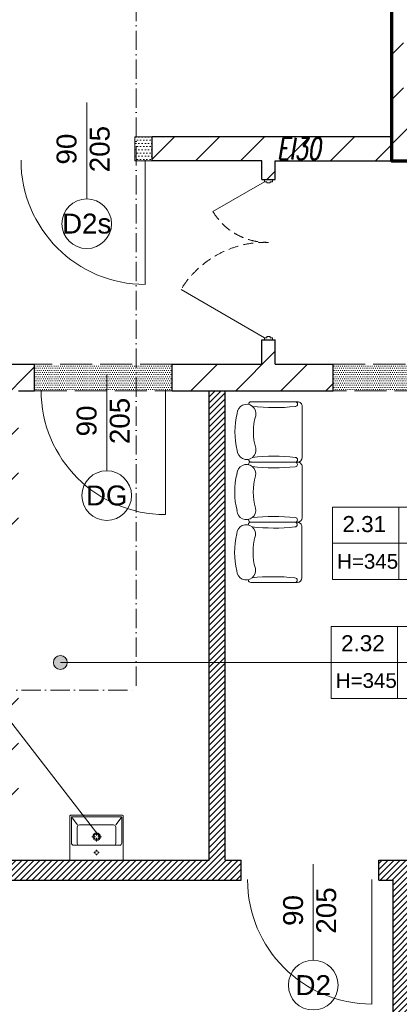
# Model space of a CAD drawing. Header units: millimetres. Extents: x 26866 to 1024070, y -428191 to 408885.
# Tile 55 of 248: x 202689 to 205530, y 287033 to 294394. Entities that reach past the tile are written whole.
import ezdxf

# ---------------------------------------------------------------- set-up
doc = ezdxf.new("R2010")
doc.units = ezdxf.units.MM
doc.header["$LTSCALE"] = 2
for name, pattern in [('ACAD_ISO02W100', [15, 12, -3]), ('ACAD_ISO10W100', [18, 12, -3, 0, -3]), ('HIDDEN', [9.525, 6.35, -3.175])]:
    doc.linetypes.add(name, pattern=pattern)
for name, color, linetype, lineweight in [('0_OPIS', 7, 'Continuous', 13), ('3DPLAN_A_DRZWI', 173, 'Continuous', 5), ('3DPLAN_A_TABELKA POMIESZCZEŃ', 7, 'Continuous', 0), ('A_STOL_OPIS', 55, 'Continuous', 5), ('A_TXT', 7, 'Continuous', 0), ('A_WYBURZENIA', 6, 'Continuous', 0), ('A_ZESTAWIENIE STOLARKI', 3, 'Continuous', 15), ('AW_CERAMIKA', 6, 'Continuous', 9), ('AW_CERAMIKA_POM', 8, 'Continuous', 0), ('AW_MEB_LAZ', 9, 'Continuous', 5), ('AW_WYM_WEW', 9, 'Continuous', 0), ('Opisy', 7, 'Continuous', 13)]:
    doc.layers.add(name, color=color, linetype=linetype, lineweight=lineweight)
for name, color, linetype in [('3DPLAN_A_KRESKOWANIE 1', 253, 'Continuous'), ('3DPLAN_A_OPIS', 8, 'Continuous'), ('3DPLAN_A_POMIESZCZENIE NUMER', 100, 'Continuous'), ('3DPLAN_K_NOŚNA', 7, 'Continuous'), ('A_POMIESZCZENIE OPIS', 100, 'Continuous')]:
    doc.layers.add(name, color=color, linetype=linetype)
doc.styles.add('ARIAL', font='arial.ttf')
doc.styles.add('J-ROMANS', font='ROMANS.SHX', dxfattribs={"width": 0.7, "oblique": 10})
doc.styles.add('TABEL1', font='txt')
pattern_1 = [(0, (6153.1716, -11332.5662), (0.79375, 1.5875), [0, -1.5875])]

# ---------------------------------------------------------------- blocks, each defined once
blk = doc.blocks.new('A$C74757459')
at = {"layer": 'AW_CERAMIKA'}
for p, q in [((0, 49.4), (0, 0.6)), ((41.7, 50), (0.6, 50)), ((42, 49.7), (42, 0.3)), ((41.7, 0), (0.6, 0))]:
    blk.add_line(p, q, dxfattribs=at)
for centre, radius, start, end in [((0.6, 49.4), 0.6, 90.00448, 180.00448), ((41.7, 49.7), 0.3, 0.00448, 90.00448), ((0.6, 0.6), 0.6, 180.00448, 270.00448), ((41.7, 0.3), 0.3, 270.00448, 0.00448)]:
    blk.add_arc(centre, radius, start, end, dxfattribs=at)
at = {"layer": 'AW_CERAMIKA_POM'}
for p, q in [((1.5, 48), (1.5, 2)), ((26, 48.5), (2, 48.5)), ((2.24, 47.92), (8.99, 42.91)), ((28, 3.5), (28, 46.5)), ((9, 9), (9, 41)), ((26.07, 43), (11.07, 43)), ((20, 29.55), (20, 26.08)), ((15.45, 25), (18.93, 25)), ((20, 23.92), (20, 20.45)), ((21.08, 25), (24.55, 25)), ((33.68, 25), (32.31, 25)), ((32.31, 25), (33.68, 25)), ((34.75, 27.45), (34.75, 26.08)), ((34.75, 22.56), (34.75, 23.93)), ((37.2, 25), (35.83, 25)), ((2, 1.5), (26, 1.5)), ((2.24, 2.08), (8.99, 7.09)), ((26.07, 7), (11.07, 7))]:
    blk.add_line(p, q, dxfattribs=at)
for centre, radius in [((20, 25), 3.5), ((20, 25), 2.5), ((34.75, 25.01), 1.75)]:
    blk.add_circle(centre, radius, dxfattribs=at)
for centre, radius, start, end in [((2, 48), 0.5, 90.00448, 180.00448), ((26, 46.5), 2, 0.00448, 90.00448), ((11, 41), 2, 88.12501, 180.00448), ((26, 41), 2, 0.00448, 88.12501), ((2, 2), 0.5, 180.00448, 270.00448), ((11, 9), 2, 180.00448, 271.88395), ((26, 3.5), 2, 270.00448, 0.00448), ((26, 9), 2, 271.88395, 0.00448)]:
    blk.add_arc(centre, radius, start, end, dxfattribs=at)
blk = doc.blocks.new('tabelka dla tp')
at = {"layer": '3DPLAN_A_TABELKA POMIESZCZEŃ'}
for p, q in [((49.7, 54), (49.7, 0)), ((0, 27), (243.13, 27))]:
    blk.add_line(p, q, dxfattribs=at)
blk.add_lwpolyline([(0, 54), (243.13, 54), (243.13, 0), (0, 0)], close=True, dxfattribs=at)
at = {"layer": '3DPLAN_A_POMIESZCZENIE NUMER', "color": 7, "style": 'ARIAL'}
blk.add_attdef('NUMER', (2.23, 35.39), '', height=12, dxfattribs=at)
at = {"layer": 'A_POMIESZCZENIE OPIS', "insert": (112.2, 19.75), "char_height": 12, "width": 36.4122, "attachment_point": 1, "style": 'ARIAL'}
blk.add_mtext('{\\C7;m²}', dxfattribs=at)
at = {"layer": 'A_POMIESZCZENIE OPIS', "color": 7, "style": 'ARIAL'}
for tag, p in [('NAZWA', (51.73, 35.39)), ('POWIERZCHNIA', (51.06, 7.24))]:
    blk.add_attdef(tag, p, '', height=12, dxfattribs=at)
blk = doc.blocks.new('sillon 1')
for p, q in [((-0.331, -0.689), (-0.33, -0.178)), ((-0.305, -0.152), (-0.305, -0.152)), ((0.305, -0.152), (0.305, -0.152)), ((0.33, -0.178), (0.33, -0.689)), ((0.279, -0.739), (-0.28, -0.74))]:
    blk.add_line(p, q)
for centre, radius, start, end in [((0, -0.825), 0.825, 75.7655, 104.2656), ((-0.2, -0.128), 0.103, 91.5852, 282.6959), ((0.2, -0.128), 0.103, 257.3352, 88.4459), ((-0.305, -0.178), 0.0254, 90.0156, 180.0156), ((-2.455, -0.425), 2.188, 353.7526, 6.1565), ((0, -0.838), 0.635, 73.7554, 106.2758), ((2.454, -0.429), 2.188, 173.7526, 186.1565), ((0.305, -0.178), 0.0254, 0.0156, 90.0156), ((-0.305, -0.663), 0.0254, 180.0156, 0.0156), ((-0.28, -0.689), 0.0508, 180.0156, 270.0156), ((0.304, -0.663), 0.0254, 180.0156, 0.0156), ((0.279, -0.689), 0.0508, 270.0156, 0.0156)]:
    blk.add_arc(centre, radius, start, end)
blk = doc.blocks.new('D 2X ASYMETRYCZNE BEZ FILARKA')
at = {"layer": '3DPLAN_A_DRZWI', "lineweight": 20}
for p, q in [((1.43, 2.5), (31.48, 54.55)), ((98.57, 2.5), (80.01, 34.65))]:
    blk.add_line(p, q, dxfattribs=at)
at = {"layer": '3DPLAN_A_DRZWI'}
for points in [[(0, 2.5), (1.43, 2.5), (1.43, 1.07), (2.15, 1.07), (2.15, -1.07), (1.43, -1.07), (1.43, -2.5), (0, -2.5), (0, 2.5)], [(100, 2.5), (98.57, 2.5), (98.57, 1.07), (97.85, 1.07), (97.85, -1.07), (98.57, -1.07), (98.57, -2.5), (100, -2.5), (100, 2.5)]]:
    blk.add_lwpolyline(points, dxfattribs=at)
at = {"layer": '3DPLAN_A_DRZWI', "linetype": 'HIDDEN', "lineweight": 15, "ltscale": 0.5}
for centre, radius, start, end in [((-0.79, 2.03), 61.64, 358.10848, 58.42822), ((100.32, 0.76), 39.51, 120.93252, 181.10913)]:
    blk.add_arc(centre, radius, start, end, dxfattribs=at)
blk = doc.blocks.new('II pietrooo')
at = {"layer": '3DPLAN_A_KRESKOWANIE 1'}
h = blk.add_hatch(dxfattribs=at)
h.set_pattern_fill('ANSI31', color=256, scale=7.5, style=0)
h.set_pattern_definition([(45, (25713.503, -37486.946), (-16.83798, 16.83798), [])])
h.paths.add_polyline_path([(28996.12, -35640.04), (29220.12, -35640.04), (29220.12, -35744.04), (29268.12, -35744.04), (29268.12, -35638.04), (29280.12, -35638.04), (29280.12, -35618.04), (28996.12, -35618.04)])
h.paths.add_polyline_path([(28878.12, -35618.04), (28627.12, -35618.04), (28627.12, -35638.72), (28681.52, -35638.72), (28681.52, -35640.04), (28878.12, -35640.04)])
h.paths.add_polyline_path([(28627.12, -35774.7), (28669.12, -35774.7), (28669.12, -35692.72), (28627.12, -35692.72)])
h.paths.add_polyline_path([(28558.7, -36657.04), (28739.12, -36657.04), (28739.12, -36571.04), (28671.12, -36571.04), (28671.12, -36518.04), (28657.12, -36518.04), (28657.12, -36236.04), (28700.12, -36236.04), (28700.12, -36016.04), (28669.12, -36016.04), (28669.12, -35828.7), (28627.12, -35828.7), (28627.12, -35865.04), (28626.12, -35886.04), (28626.12, -36572.04), (28558.7, -36572.04)])
h.paths.add_polyline_path([(29268.12, -35964.04), (29268.12, -35847.04), (29220.12, -35847.04), (29220.12, -35964.04)])
h.paths.add_polyline_path([(29503.49, -35638.04), (29503.49, -35618.04), (29460.12, -35618.04), (29460.12, -35600.04), (29450.12, -35600.04), (29450.12, -35618.04), (29383.12, -35618.04), (29383.12, -35638.04)])
h.paths.add_polyline_path([(28853.12, -36657.04), (29038.12, -36657.04), (29038.12, -36571.04), (28853.12, -36571.04)])
h.paths.add_polyline_path([(29151.12, -36657.04), (29338.12, -36657.04), (29338.12, -36571.04), (29270.12, -36571.04), (29270.12, -36518.04), (29220.12, -36518.04), (29220.12, -36571.04), (29151.12, -36571.04)])
h.paths.add_polyline_path([(29634.12, -36571.04), (29451.12, -36571.04), (29451.12, -36657.04), (29634.12, -36657.04)])
h.paths.add_polyline_path([(29935.12, -36571.04), (29869.12, -36571.04), (29869.12, -36518.04), (29822.12, -36518.04), (29822.12, -36571.04), (29747.12, -36571.04), (29747.12, -36657.04), (29935.12, -36657.04)])
h.paths.add_polyline_path([(30049.12, -36657.04), (30229.12, -36657.04), (30229.12, -36572.04), (30152.12, -36572.04), (30152.12, -35868.04), (30205.12, -35868.04), (30205.12, -35846.04), (30137.12, -35846.04), (30137.12, -36571.04), (30049.12, -36571.04)])
h.paths.add_polyline_path([(30416.12, -35967.04), (30444.12, -35967.04), (30444.12, -36519.04), (30416.12, -36519.04), (30416.12, -36572.04), (30344.12, -36572.04), (30344.12, -36657.04), (30525.12, -36657.04), (30525.12, -36569.04), (30491.12, -36569.04), (30491.12, -35961.04), (30561.12, -35961.04), (30561.12, -35942.04), (30464.12, -35942.04), (30464.12, -35846.04), (30308.12, -35846.04), (30308.12, -35868.04), (30416.12, -35868.04)])
h.paths.add_polyline_path([(30640.12, -36657.04), (30826.12, -36657.04), (30826.12, -36569.04), (30640.12, -36569.04)])
h.paths.add_polyline_path([(31069.12, -36128.04), (31069.12, -36517.04), (31041.12, -36517.04), (31041.12, -36569.04), (30941.12, -36569.04), (30941.12, -36657.04), (31677.49, -36657.04), (31677.49, -36350.04), (31638.12, -36350.04), (31638.12, -36497.04), (31585.12, -36497.04), (31585.12, -36562.04), (31092.12, -36562.04), (31092.12, -36128.04)])
h.paths.add_polyline_path([(31069.12, -35961.04), (30716.12, -35961.04), (30716.12, -35813.04), (30718.62, -35813.04), (30728.12, -35813.04), (30728.12, -35942.04), (31012.12, -35942.04), (31012.12, -35891.04), (31024.12, -35891.04), (31024.12, -35870.04), (31046.12, -35870.04), (31046.12, -35891.04), (31058.12, -35891.04), (31058.12, -35942.04), (31562.12, -35942.04), (31562.12, -35677.04), (31610.12, -35677.04), (31610.12, -35281.04), (31677.49, -35281.04), (31677.49, -36124.04), (31638.12, -36124.04), (31638.12, -35961.04), (31092.12, -35961.04), (31092.12, -36025.04), (31069.12, -36025.04)])
h.paths.add_polyline_path([(30708.33, -35857.49), (30708.33, -35812.36), (30740.73, -35812.36), (30740.73, -35857.49)], flags=9)
h.paths.add_polyline_path([(31062.12, -35694.04), (31062.12, -35618.04), (31015.12, -35618.04), (31015.12, -35694.04)])
h.paths.add_polyline_path([(31677.49, -35151.04), (31677.49, -34962.04), (30941.12, -34962.04), (30941.12, -35016.04), (31013.12, -35016.04), (31013.12, -35069.04), (31062.12, -35069.04), (31062.12, -35011.04), (31562.12, -35011.04), (31562.12, -35142.04), (31610.12, -35142.04), (31610.12, -35151.04)])
h.paths.add_polyline_path([(30826.12, -34962.04), (30640.12, -34962.04), (30640.12, -35016.04), (30826.12, -35016.04)])
h.paths.add_polyline_path([(30346.12, -35009.04), (30420.12, -35009.04), (30420.12, -35062.04), (30450.12, -35062.04), (30450.12, -35149.04), (30460.12, -35149.04), (30460.12, -35016.04), (30525.12, -35016.04), (30525.12, -34962.04), (30346.12, -34962.04)])
h.paths.add_polyline_path([(30231.12, -34962.04), (30056.12, -34962.04), (30056.12, -35009.04), (30231.12, -35009.04)])
h.paths.add_polyline_path([(29856.12, -35328.04), (29856.12, -35059.04), (29872.12, -35059.04), (29872.12, -35009.04), (29941.12, -35009.04), (29941.12, -34962.04), (29753.12, -34962.04), (29753.12, -35009.04), (29818.12, -35009.04), (29818.12, -35059.04), (29834.12, -35059.04), (29834.12, -35328.04)])
h.paths.add_polyline_path([(29460.12, -35480.04), (29460.12, -35466.04), (30247.12, -35466.04), (30247.12, -35441.04), (29856.12, -35441.04), (29856.12, -35428.04), (29834.12, -35428.04), (29834.12, -35441.04), (29556.12, -35441.04), (29556.12, -35009.04), (29638.12, -35009.04), (29638.12, -34962.04), (29461.12, -34962.04), (29461.12, -35016.04), (29547.12, -35016.04), (29547.12, -35448.04), (29368.12, -35448.04), (29368.12, -35466.04), (29450.12, -35466.04), (29450.12, -35480.04), (29452.12, -35480.04)])
h.paths.add_polyline_path([(29336.12, -34962.04), (29156.46, -34962.04), (29156.46, -35014.04), (29226.46, -35014.04), (29226.46, -35404.04), (29175.46, -35404.04), (29175.46, -35444.04), (28929.46, -35444.04), (28929.46, -35466.04), (29265.12, -35466.04), (29265.12, -35448.04), (29253.12, -35448.04), (29253.12, -35070.04), (29282.12, -35070.04), (29282.12, -35016.04), (29336.12, -35016.04)])
h.paths.add_polyline_path([(28860.46, -35014.04), (29041.46, -35014.04), (29041.46, -34962.04), (28860.46, -34962.04)])
h.paths.add_polyline_path([(28697.46, -35187.04), (28697.46, -35084.04), (28674.46, -35084.04), (28674.46, -35014.04), (28745.46, -35014.04), (28745.46, -34962.04), (28602.12, -34962.04), (28602.12, -35015.04), (28627.12, -35015.04), (28627.12, -35067.04), (28642.12, -35067.04), (28642.12, -35072.04), (28642.12, -35146.32), (28685.71, -35146.32), (28685.71, -35187.04)])
h.paths.add_polyline_path([(28642.12, -35353.04), (28635.12, -35353.04), (28635.12, -35438.04), (28643.12, -35438.04), (28643.12, -35466.04), (28829.46, -35466.04), (28829.46, -35444.04), (28674.46, -35444.04), (28674.46, -35200.32), (28642.12, -35200.32)])
h.paths.add_polyline_path([(28492.12, -35015.04), (28492.12, -34962.04), (28212, -34962.04), (28212, -34959.04), (28205.12, -34959.04), (28205.12, -35015.04)])
h.paths.add_polyline_path([(28062.12, -35183.04), (28062.12, -35072.04), (28072.12, -35072.04), (28072.12, -35015.04), (28081.12, -35015.04), (28081.12, -34918.04), (28086.12, -34918.04), (28086.12, -34914.04), (28068.99, -34914.04), (28068.99, -34944.04), (28073.99, -34944.04), (28073.99, -34959.04), (28062.49, -34959.04), (28062.49, -34962.04), (28026.62, -34962.04), (28026.62, -35180.04), (28027.12, -35180.04), (28027.12, -35183.04)])
h.paths.add_polyline_path([(27906.12, -35022.04), (27982.12, -35022.04), (27982.12, -35089.04), (27944.12, -35089.04), (27944.12, -35180.04), (28026.62, -35180.04), (28026.62, -34962.04), (27906.12, -34962.04)])
h.paths.add_polyline_path([(27791.12, -34962.04), (27617.12, -34962.04), (27617.12, -35022.04), (27791.12, -35022.04)])
h.paths.add_polyline_path([(27460.12, -35083.04), (27426.12, -35083.04), (27426.12, -35022.04), (27502.12, -35022.04), (27502.12, -34962.04), (26781.49, -34962.04), (26781.49, -35100.04), (26827.12, -35100.04), (26827.12, -35020.04), (27377.12, -35020.04), (27377.12, -35072.04), (27405.12, -35072.04), (27405.12, -35233.04), (27460.12, -35233.04)])
h.paths.add_polyline_path([(27405.12, -35492.04), (27426.12, -35492.04), (27426.12, -35323.04), (27405.12, -35323.04), (27405.12, -35332.04), (26827.12, -35332.04), (26827.12, -35275.04), (26781.49, -35275.04), (26781.49, -35409.04), (26826.12, -35409.04), (26826.12, -35352.04), (27405.12, -35352.04)])
h.paths.add_polyline_path([(26827.12, -36005.04), (26827.12, -35955.04), (27379.12, -35955.04), (27379.12, -35969.04), (27405.12, -35969.04), (27405.12, -35998.04), (27426.12, -35998.04), (27426.12, -35901.04), (27346.12, -35901.04), (27346.12, -35931.04), (26850.12, -35931.04), (26850.12, -35891.04), (26781.49, -35891.04), (26781.49, -36005.04)])
h.paths.add_polyline_path([(26993.72, -36573.04), (26827.12, -36573.04), (26827.12, -36503.04), (26881.12, -36503.04), (26881.12, -36349.04), (26827.12, -36349.04), (26827.12, -36275.04), (26781.49, -36275.04), (26781.49, -36657.04), (26993.72, -36657.04)])
h.paths.add_polyline_path([(27462.55, -36581.04), (27431.12, -36581.04), (27431.12, -36173.04), (27468.12, -36173.04), (27468.12, -36134.04), (27477.12, -36134.04), (27477.12, -36113.04), (27426.12, -36113.04), (27426.12, -36088.04), (27405.12, -36088.04), (27405.12, -36522.04), (27378.12, -36522.04), (27378.12, -36573.04), (27181.88, -36573.04), (27181.88, -36657.04), (27462.55, -36657.04)])
h.paths.add_polyline_path([(27415.62, -36075.12), (27432.05, -36075.12), (27432.05, -36095.12), (27415.62, -36095.12)], flags=9)
h.paths.add_polyline_path([(27804.12, -36578.85), (27739.12, -36578.85), (27739.12, -36043.85), (27716.12, -36043.85), (27716.12, -36113.04), (27580.12, -36113.04), (27580.12, -36134.04), (27717.12, -36134.04), (27717.12, -36581.04), (27577.55, -36581.04), (27577.55, -36657.04), (27804.12, -36657.04)])
h.paths.add_polyline_path([(28147.7, -36572.04), (28077.7, -36572.04), (28077.7, -36523.04), (28062.7, -36523.04), (28062.7, -36237.04), (28106.7, -36237.04), (28106.7, -36134.04), (28062.7, -36134.04), (28062.7, -36010.04), (28106.7, -36010.04), (28106.7, -35886.04), (28394.12, -35886.04), (28394.12, -35864.04), (28063.12, -35864.04), (28063.12, -35670.04), (28073.12, -35670.04), (28073.12, -35621.04), (28062.12, -35621.04), (28062.12, -35543.04), (28082.12, -35543.04), (28082.12, -35495.04), (28062.12, -35495.04), (28062.12, -35394.04), (28282.12, -35394.04), (28282.12, -35408.04), (28286.46, -35408.04), (28298.12, -35408.04), (28298.12, -35378.04), (28379.12, -35378.04), (28379.12, -35438.04), (28517.12, -35438.04), (28517.12, -35353.04), (28062.12, -35353.04), (28062.12, -35333.04), (28027.12, -35333.04), (28027.12, -35347.04), (28026.62, -35347.04), (28026.62, -36657.04), (28147.7, -36657.04)])
h.paths.add_polyline_path([(27990.12, -35853.04), (27968.12, -35853.04), (27968.12, -35869.04), (27697.3, -35869.04), (27697.3, -35888.04), (27716.12, -35888.04), (27716.12, -35906.28), (27737.7, -35906.28), (27737.7, -35953.85), (27739.12, -35953.85), (27739.12, -35885.85), (27985.12, -35885.85), (27985.12, -35971.85), (28001.12, -35971.85), (28001.12, -36038.85), (27936.12, -36038.85), (27936.12, -36242.85), (27999.12, -36242.85), (27999.12, -36501.85), (27972.12, -36501.85), (27972.12, -36578.85), (27919.12, -36578.85), (27919.12, -36657.04), (28026.62, -36657.04), (28026.62, -35347.04), (27730.12, -35347.04), (27730.12, -35371.04), (27990.12, -35371.04), (27990.12, -35559.04), (27950.12, -35559.04), (27950.12, -35615.04), (27920.12, -35615.04), (27920.12, -35714.04), (27990.12, -35714.04)])
h.paths.add_polyline_path([(27618.12, -35845.04), (27595.12, -35845.04), (27595.12, -35888.04), (27697.3, -35888.04), (27697.3, -35869.04), (27618.12, -35869.04)])
h.paths.add_polyline_path([(27618.12, -35668.04), (27611.12, -35668.04), (27611.12, -35639.52), (27595.12, -35639.52), (27595.12, -35742.04), (27618.12, -35742.04)])
h.paths.add_polyline_path([(27627.12, -35371.04), (27627.12, -35347.04), (27595.12, -35347.04), (27595.12, -35585.52), (27611.12, -35585.52), (27611.12, -35371.04)])
h.paths.add_polyline_path([(27611.12, -35585.52), (27595.12, -35585.52), (27595.12, -35612.52), (27611.12, -35612.52)])
h.paths.add_polyline_path([(27595.12, -35612.52), (27595.12, -35639.52), (27611.12, -35639.52), (27611.12, -35612.52)])
h.paths.add_polyline_path([(28681.52, -35638.72), (28627.12, -35638.72), (28627.12, -35665.72), (28669.12, -35665.72), (28669.12, -35640.04), (28681.52, -35640.04)])
h.paths.add_polyline_path([(28627.12, -35665.72), (28627.12, -35692.72), (28669.12, -35692.72), (28669.12, -35665.72)])
h.paths.add_polyline_path([(28669.12, -35774.7), (28627.12, -35774.7), (28627.12, -35801.7), (28669.12, -35801.7)])
h.paths.add_polyline_path([(28500.55, -35778.11), (28635.7, -35778.11), (28635.7, -35799.65), (28500.55, -35799.65)], flags=9)
h.paths.add_polyline_path([(28627.12, -35801.7), (28627.12, -35828.7), (28669.12, -35828.7), (28669.12, -35801.7)])
h.paths.add_polyline_path([(30458.65, -36145.03), (30476.6, -36145.03), (30476.6, -36165.03), (30458.65, -36165.03)], flags=24)
h.paths.add_polyline_path([(31264.91, -35935.28), (31310.04, -35935.28), (31310.04, -35967.68), (31264.91, -35967.68)], flags=24)
h.paths.add_polyline_path([(30821.98, -35935.28), (30867.1, -35935.28), (30867.1, -35967.68), (30821.98, -35967.68)], flags=24)
h.paths.add_polyline_path([(29703.79, -35437.78), (29748.92, -35437.78), (29748.92, -35470.18), (29703.79, -35470.18)], flags=24)
h.paths.add_polyline_path([(30025.57, -35437.78), (30070.7, -35437.78), (30070.7, -35470.18), (30025.57, -35470.18)], flags=24)
h.paths.add_polyline_path([(29534.64, -35263.91), (29534.64, -35218.79), (29567.04, -35218.79), (29567.04, -35263.91)], flags=24)
h.paths.add_polyline_path([(27335.79, -35645.68), (27389.56, -35645.68), (27389.56, -35678.08), (27335.79, -35678.08)], flags=24)
at = {"layer": '3DPLAN_A_OPIS', "lineweight": 0, "transparency": 33554687}
h = blk.add_hatch(dxfattribs=at)
h.set_pattern_fill('ANSI31', color=1)
h.paths.add_polyline_path([(29410.62, -35989.04), (29235.12, -35989.04), (29235.12, -35964.04), (29220.12, -35964.04), (29220.12, -36518.04), (29235.12, -36518.04), (29235.12, -36004.04), (29434.62, -36004.04), (29434.62, -35989.04), (29422.62, -35989.04), (29422.62, -35841.16), (29410.62, -35841.16), (29410.62, -35989.04)], is_closed=False)
h.paths.add_polyline_path([(29422.62, -35703.23, -0.045209), (29410.62, -35719.55), (29410.62, -35841.16), (29422.62, -35841.16), (29422.62, -35703.23)], is_closed=False)
h.paths.add_polyline_path([(29422.62, -35638.04), (29410.62, -35638.04), (29410.62, -35719.55, 0.045209), (29422.62, -35703.23), (29422.62, -35638.04)], is_closed=False)
h.paths.add_polyline_path([(29563.37, -36004.04), (29574.12, -36004.04), (29574.12, -35989.04), (29537.62, -35989.04), (29537.62, -36004.04), (29548.37, -36004.04), (29548.37, -36571.04), (29563.37, -36571.04), (29563.37, -36004.04)], is_closed=False)
h.paths.add_polyline_path([(29677.12, -35989.04), (29677.12, -36004.04), (29760.12, -36004.04), (29760.12, -35989.04), (29677.12, -35989.04)], is_closed=False)
h.paths.add_polyline_path([(29839.62, -36518.04), (29854.62, -36518.04), (29854.62, -36046.2), (29839.62, -36046.41), (29839.62, -36518.04)], is_closed=False)
at = {"layer": '3DPLAN_A_TABELKA POMIESZCZEŃ', "ltscale": 0.5}
h = blk.add_hatch(color=256, dxfattribs=at)
h.dxf.hatch_style = 1
h.paths.add_polyline_path([(29297.79, -35846.11), (29297.79, -35836.21, 0.73336)])
h.paths.add_polyline_path([(29297.79, -35836.21), (29297.79, -35846.11, 0.076465), (29299.35, -35846.35, 1.165591)])
at = {"layer": 'A_WYBURZENIA', "transparency": 33554687}
h = blk.add_hatch(dxfattribs=at)
h.set_pattern_fill('DOTS', color=256, scale=1.5)
h.set_pattern_definition([(0, (1578.458, -6393.2854), (1.190625, 2.38125), [0, -2.38125])])
h.paths.add_polyline_path([(29368.12, -35466.04), (29368.12, -35448.04), (29355.12, -35448.04), (29355.12, -35466.04), (29368.12, -35466.04)], is_closed=False)
h = blk.add_hatch(dxfattribs=at)
h.set_pattern_fill('DOTS', color=256)
h.set_pattern_definition(pattern_1)
h.paths.add_polyline_path([(29280.12, -35618.04), (29280.12, -35638.04), (29383.12, -35638.04), (29383.12, -35618.04), (29280.12, -35618.04)], is_closed=False)
h = blk.add_hatch(dxfattribs=at)
h.set_pattern_fill('DOTS', color=256)
h.set_pattern_definition(pattern_1)
h.paths.add_polyline_path([(29603.49, -35618.04), (29503.49, -35618.04), (29503.49, -35638.04), (29603.49, -35638.04)])
at = {"layer": '3DPLAN_A_DRZWI'}
for p, q in [((29362.92, -35465.54), (29362.92, -35558.54)), ((29377.92, -35637.54), (29377.92, -35730.54)), ((29532.42, -36003.54), (29532.42, -36096.54))]:
    blk.add_line(p, q, dxfattribs=at)
for centre in [(29362.92, -35465.54), (29377.92, -35637.54), (29532.42, -36003.54)]:
    blk.add_arc(centre, 93, 180, 270, dxfattribs=at)
at = {"layer": '3DPLAN_A_OPIS', "color": 1, "lineweight": 30}
for p, q in [((29410.62, -35989.04), (29410.62, -35638.04)), ((29422.62, -35989.04), (29422.62, -35638.04)), ((29235.12, -35989.04), (29410.62, -35989.04)), ((29422.62, -35989.04), (29434.62, -35989.04)), ((29434.62, -36004.04), (29434.62, -35989.04)), ((29537.62, -35989.04), (29574.12, -35989.04)), ((29537.62, -36004.04), (29537.62, -35989.04)), ((29235.12, -36004.04), (29434.62, -36004.04)), ((29537.62, -36004.04), (29548.37, -36004.04)), ((29548.37, -36571.04), (29548.37, -36004.04))]:
    blk.add_line(p, q, dxfattribs=at)
at = {"layer": '3DPLAN_A_TABELKA POMIESZCZEŃ', "ltscale": 0.5}
blk.add_line((29501.92, -35841.16), (29299.35, -35841.16), dxfattribs=at)
blk.add_circle((29299.35, -35841.16), 5.19, dxfattribs=at)
at = {"layer": '3DPLAN_K_NOŚNA'}
for p, q in [((29547.12, -35448.04), (29547.12, -35016.04)), ((29547.12, -35448.04), (29368.12, -35448.04)), ((29368.12, -35466.04), (29368.12, -35448.04)), ((29450.12, -35466.04), (29368.12, -35466.04)), ((29450.12, -35480.04), (29450.12, -35466.04)), ((29460.12, -35466.04), (30247.12, -35466.04)), ((29460.12, -35480.04), (29460.12, -35466.04)), ((29450.12, -35480.04), (29460.12, -35480.04)), ((29450.12, -35618.04), (29450.12, -35600.04)), ((29450.12, -35600.04), (29460.12, -35600.04)), ((29460.12, -35618.04), (29460.12, -35600.04)), ((28996.12, -35618.04), (29280.12, -35618.04)), ((29280.12, -35638.04), (29280.12, -35618.04)), ((29383.12, -35638.04), (29383.12, -35618.04)), ((29383.12, -35618.04), (29450.12, -35618.04)), ((29460.12, -35618.04), (29503.49, -35618.04)), ((29503.49, -35638.04), (29503.49, -35618.04)), ((29268.12, -35638.04), (29280.12, -35638.04)), ((29383.12, -35638.04), (29503.49, -35638.04))]:
    blk.add_line(p, q, dxfattribs=at)
at = {"layer": 'A_STOL_OPIS'}
for p, q in [((29319.06, -35422.59), (29319.06, -35494.54)), ((29334.06, -35625.86), (29334.06, -35697.81)), ((29488.56, -35991.86), (29488.56, -36063.81))]:
    blk.add_line(p, q, dxfattribs=at)
at = {"layer": 'A_TXT', "linetype": 'ACAD_ISO10W100', "ltscale": 0.6}
for p in [(29355.98, -34785.32), (28189.82, -35861.93)]:
    blk.add_line(p, (29355.98, -35861.93), dxfattribs=at)
at = {"layer": 'A_TXT', "color": 1, "lineweight": 70}
blk.add_lwpolyline([(29547.12, -35016.04), (29547.12, -35466.04), (30446.12, -35466.04), (30449.52, -35736.04), (30464.12, -35736.04), (30464.12, -35685.04), (30716.12, -35685.04), (30716.12, -35961.04), (31638.12, -35961.04)], dxfattribs=at)
at = {"layer": 'A_WYBURZENIA', "transparency": 33554687}
blk.add_lwpolyline([(29355.12, -35466.04), (29368.12, -35466.04), (29368.12, -35448.04), (29355.12, -35448.04)], close=True, dxfattribs=at)
at = {"layer": 'A_WYBURZENIA', "linetype": 'ACAD_ISO02W100', "transparency": 33554687}
for points in [[(29280.12, -35638.04), (29383.12, -35638.04), (29383.12, -35618.04), (29280.12, -35618.04)], [(29603.49, -35638.07), (29503.49, -35638.07), (29503.49, -35618.04), (29603.49, -35618.04)]]:
    blk.add_lwpolyline(points, close=True, dxfattribs=at)
at = {"layer": 'A_ZESTAWIENIE STOLARKI', "ltscale": 0.25}
for centre in [(29319.06, -35513.11), (29334.06, -35716.38), (29488.56, -36082.38)]:
    blk.add_circle(centre, 18.58, dxfattribs=at)
at = {"layer": 'Opisy', "ltscale": 0.5}
blk.add_line((29187.59, -35789.15), (29328.41, -35971.11), dxfattribs=at)
at = {"layer": '3DPLAN_A_DRZWI', "xscale": 1.2, "yscale": 1.2, "zscale": 1.2, "rotation": 90}
blk.add_blockref('D 2X ASYMETRYCZNE BEZ FILARKA', (29455.12, -35600.04), dxfattribs=at)
at = {"layer": '3DPLAN_A_TABELKA POMIESZCZEŃ', "ltscale": 0.5}
ref = blk.add_blockref('tabelka dla tp', (29502.94, -35779.04), dxfattribs=at)
ref.add_attrib('NUMER', '2.31', (29510.46, -35743.66), dxfattribs={"layer": '3DPLAN_A_POMIESZCZENIE NUMER', "color": 0, "height": 12, "style": 'ARIAL'})
ref.add_attrib('NAZWA', 'Poczekalnia', (29567.89, -35743.66), dxfattribs={"layer": 'A_POMIESZCZENIE OPIS', "color": 0, "height": 12, "style": 'ARIAL'})
ref.add_attrib('POWIERZCHNIA', '13,91', (29567.89, -35771.41), dxfattribs={"layer": 'A_POMIESZCZENIE OPIS', "color": 0, "height": 12, "style": 'ARIAL'})
ref = blk.add_blockref('tabelka dla tp', (29501.92, -35868.16), dxfattribs=at)
ref.add_attrib('NUMER', '2.32', (29509.45, -35832.77), dxfattribs={"layer": '3DPLAN_A_POMIESZCZENIE NUMER', "color": 0, "height": 12, "style": 'ARIAL'})
ref.add_attrib('NAZWA', 'Pom. porządkowe', (29566.88, -35832.77), dxfattribs={"layer": 'A_POMIESZCZENIE OPIS', "color": 0, "height": 12, "style": 'ARIAL'})
ref.add_attrib('POWIERZCHNIA', '5,10', (29566.88, -35860.52), dxfattribs={"layer": 'A_POMIESZCZENIE OPIS', "color": 0, "height": 12, "style": 'ARIAL'})
at = {"layer": 'AW_MEB_LAZ', "ltscale": 0.5, "xscale": -0.8, "yscale": 0.8, "zscale": 0.8, "rotation": 89.99999999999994}
blk.add_blockref('A$C74757459', (29346.44, -35955.44), dxfattribs=at)
at = {"layer": 'AW_WYM_WEW', "color": 7, "ltscale": 0.5, "xscale": 68.17499999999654, "yscale": 68.17499999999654, "zscale": 68.17499999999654, "rotation": 90.00000000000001}
for p in [(29429.94, -35668.75), (29429.81, -35713.77), (29429.68, -35758.8)]:
    blk.add_blockref('sillon 1', p, dxfattribs=at)
at = {"layer": '3DPLAN_A_OPIS', "color": 1, "lineweight": 30, "style": 'ARIAL'}
for tag, p in [('WYŁĄCZONE', (29640.58, -35218.77)), ('WYŁĄCZONE', (30122.42, -35218.77)), ('WYŁĄCZONE', (28887.31, -35245.56)), ('Z_OPRACOWANIA', (29630.24, -35241.21)), ('Z_OPRACOWANIA', (30112.08, -35241.21)), ('Z_OPRACOWANIA', (28876.97, -35267.28)), ('WYŁĄCZONE', (30987.8, -35381.78)), ('Z_OPRACOWANIA', (30977.46, -35404.21))]:
    blk.add_attdef(tag, p, '', height=12, dxfattribs=at)
at = {"layer": '3DPLAN_A_TABELKA POMIESZCZEŃ', "color": 7, "ltscale": 0.5, "char_height": 11, "width": 59.2068, "attachment_point": 1, "style": 'ARIAL'}
for insert in [(29506.42, -35760.04), (29505.4, -35849.15)]:
    blk.add_mtext('H=345', dxfattribs=dict(at, insert=insert))
at = {"layer": 'A_STOL_OPIS', "ltscale": 0.2, "char_height": 14.872, "attachment_point": 1, "rotation": 90, "style": 'TABEL1'}
for insert in [(29296.54, -35486.48), (29311.54, -35689.75), (29466.04, -36055.75)]:
    blk.add_mtext_dynamic_manual_height_columns('\\pxqc;{\\fArial|b0|i0|c238|p34;90\\P205}', width=58.3206, gutter_width=80, heights=[0], dxfattribs=dict(at, insert=insert))
at = {"layer": 'A_TXT', "color": 1, "lineweight": 30, "insert": (29477.91, -35457.01), "char_height": 16.2, "width": 31.0131, "attachment_point": 5, "style": 'J-ROMANS'}
blk.add_mtext('EI30', dxfattribs=at)
at = {"layer": 'A_ZESTAWIENIE STOLARKI', "ltscale": 0.2, "char_height": 14.872, "attachment_point": 5, "style": 'TABEL1'}
for s, insert in [('{\\fArial|b0|i0|c238|p34;D2s}', (29319.06, -35513.11)), ('{\\fArial|b0|i0|c238|p34;DG}', (29334.06, -35716.38)), ('{\\fArial|b0|i0|c238|p34;D2}', (29488.56, -36082.38))]:
    blk.add_mtext_dynamic_manual_height_columns(s, width=58.3206, gutter_width=80, heights=[0], dxfattribs=dict(at, insert=insert))

msp = doc.modelspace()

# ---------------------------------------------------------------- block references
at = {"layer": '0_OPIS', "xscale": 10, "yscale": 10, "zscale": 10}
msp.add_blockref('II pietrooo', (-90000, 648000), dxfattribs=at)

doc.saveas('drawing.dxf')
